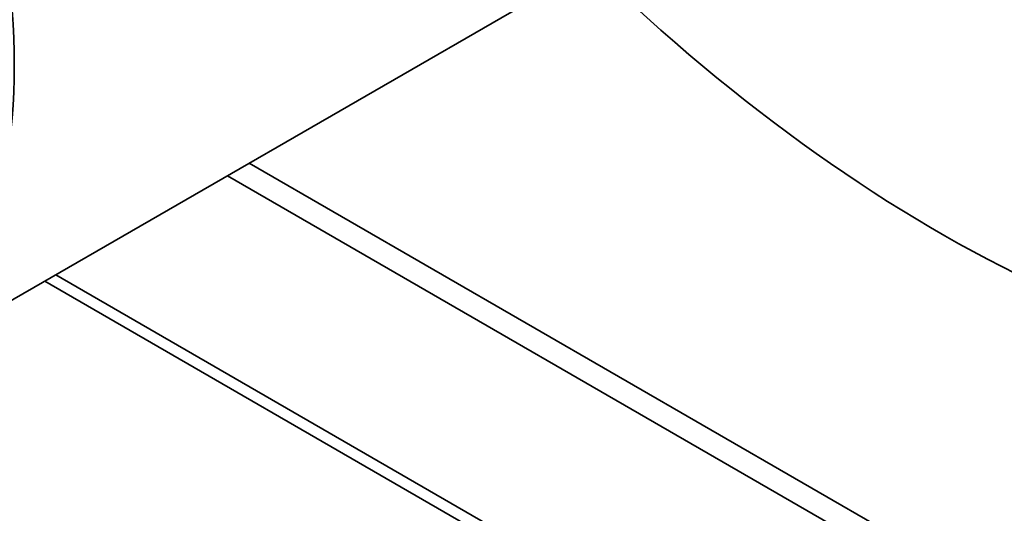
# Model space of a CAD drawing. Header units: millimetres. Extents: x 66 to 1674, y 20 to 1168.
# Tile 13 of 23: x 1415 to 1470, y 299 to 327. Entities that reach past the tile are written whole.
import ezdxf

# ---------------------------------------------------------------- set-up
doc = ezdxf.new("R2010")
doc.units = ezdxf.units.MM
doc.header["$LTSCALE"] = 4
doc.layers.add('Krawędzie widoczne(ISO)', color=7, linetype='Continuous', lineweight=35, true_color=0x262659)
doc.layers.add('Widoczne krawędzie styczne(ISO)', color=7, linetype='Continuous', lineweight=35, true_color=0x1a1a3e)

msp = doc.modelspace()

# ---------------------------------------------------------------- linework, layer by layer
at = {"layer": 'Krawędzie widoczne(ISO)'}
for p, q in [((1407.18, 306.58), (1485.366, 351.72)), ((1416.77, 312.117), (1525.435, 249.379)), ((1417.377, 312.467), (1525.435, 250.079))]:
    msp.add_line(p, q, dxfattribs=at)
msp.add_ellipse((1388.094, 339.637), major_axis=(19.086, -33.057), ratio=0.57735, dxfattribs=at)
msp.add_ellipse((1466.28, 384.778), major_axis=(42.857, -74.231), ratio=0.57735, start_param=5.173935, end_param=6.852137, dxfattribs=at)
at = {"layer": 'Widoczne krawędzie styczne(ISO)'}
for p, q in [((1428.084, 318.649), (1525.475, 262.42)), ((1525.475, 261.02), (1426.872, 317.949))]:
    msp.add_line(p, q, dxfattribs=at)

doc.saveas('drawing.dxf')
